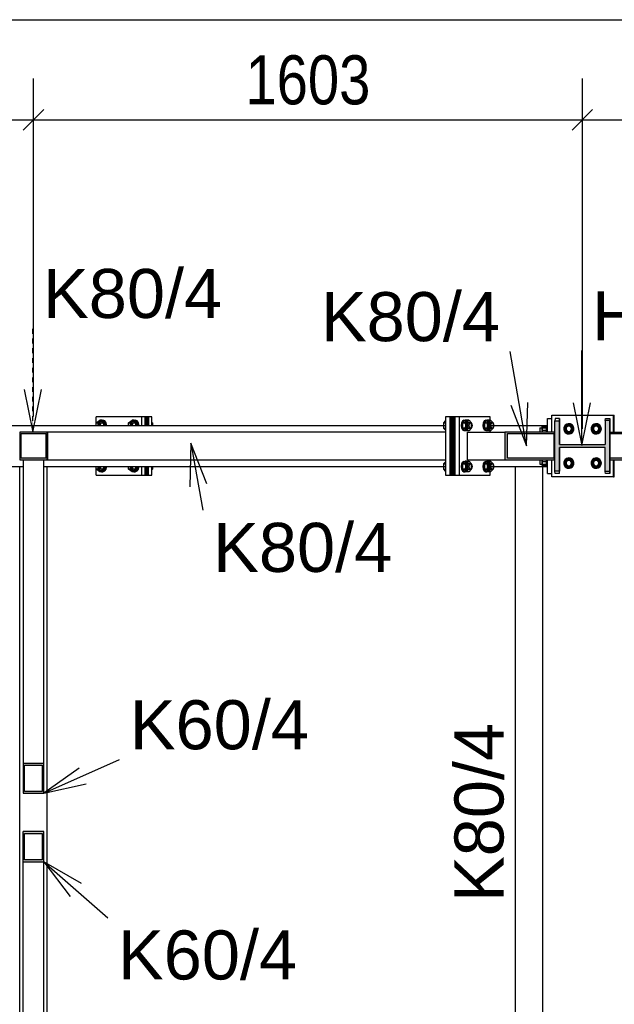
# Model space of a CAD drawing. Header units: millimetres. Extents: x -32861 to 254386, y 0 to 15445.
# Tile 57 of 67: x 195743 to 197480, y 2275 to 5150. Entities that reach past the tile are written whole.
import ezdxf

# ---------------------------------------------------------------- set-up
doc = ezdxf.new("R2010")
doc.units = ezdxf.units.MM
doc.linetypes.add('DXK_LINE_DOT4', pattern=[0.9408, 0.4704, -0.4704])
doc.styles.add('Arial', font='ARIAL.TTF', dxfattribs={"height": 0.2})
doc.styles.add('Arial Narrow', font='ARIALN.TTF', dxfattribs={"height": 0.2})

# ---------------------------------------------------------------- blocks, each defined once
blk = doc.blocks.new('Part-31335 - 31073')
at = {"color": 7}
for p, q in [((197008.5, 3990.3), (197004.3, 3990.3)), ((197004.3, 3990.3), (197004.3, 3820.3)), ((197008.5, 3820.3), (197008.5, 3990.3)), ((197004.3, 3820.3), (197008.5, 3820.3))]:
    blk.add_line(p, q, dxfattribs=at)
blk = doc.blocks.new('Part-31290 - 31073')
at = {"color": 7}
for p, q in [((197477.2, 3995.3), (197477.3, 3995.3)), ((197477.3, 3995.3), (197477.4, 3995.3)), ((197477.3, 3945.3), (197477.3, 3995.3)), ((197477.4, 3945.3), (197477.4, 3995.3)), ((197477.3, 3815.3), (197477.3, 3865.3)), ((197477.4, 3815.3), (197477.4, 3865.3)), ((197477.2, 3815.3), (197477.3, 3815.3)), ((197477.3, 3815.3), (197477.4, 3815.3))]:
    blk.add_line(p, q, dxfattribs=at)
blk = doc.blocks.new('Part-31167 - 31073')
at = {"color": 7}
for p, q in [((197000.1, 3990.3), (196986.5, 3990.3)), ((196986.5, 3990.3), (196986.5, 3820.3)), ((197000.1, 3820.3), (197000.1, 3990.3)), ((196986.5, 3820.3), (197000.1, 3820.3))]:
    blk.add_line(p, q, dxfattribs=at)
blk = doc.blocks.new('Bolt-31161 - 31073')
at = {"color": 7}
for p, q in [((196986.5, 3979.4), (196980.7, 3973.1)), ((196980.7, 3973.1), (196986.5, 3973.1)), ((196980.7, 3973.1), (196980.7, 3957.5)), ((197033.6, 3972.8), (197032.5, 3965.3)), ((197036.5, 3978.3), (197033.6, 3972.8)), ((197035.4, 3965.3), (197035.7, 3968.2)), ((197035.7, 3968.2), (197036.4, 3970.9)), ((197035.9, 3965.3), (197036.9, 3972.8)), ((197036.4, 3970.9), (197037.5, 3973)), ((197040.4, 3980.3), (197036.5, 3978.3)), ((197043.8, 3980.9), (197036.7, 3973.1)), ((197036.7, 3973.1), (197047.7, 3973.1)), ((197036.7, 3973.1), (197036.7, 3957.5)), ((197036.9, 3972.8), (197039.9, 3978.3)), ((197037.5, 3973), (197038.9, 3974.3)), ((197038.9, 3974.3), (197040.4, 3974.8)), ((197039.9, 3978.3), (197043.8, 3980.3)), ((197044.4, 3978.3), (197040.4, 3980.3)), ((197040.4, 3980.3), (197043.8, 3980.3)), ((197040.4, 3974.8), (197042, 3974.3)), ((197040.4, 3973.3), (197059.9, 3973.3)), ((197042, 3974.3), (197043.4, 3973)), ((197043.4, 3973), (197044.5, 3970.9)), ((197054.9, 3980.9), (197043.8, 3980.9)), ((197051, 3973.1), (197043.8, 3980.9)), ((197043.8, 3980.3), (197047.8, 3978.3)), ((197047.3, 3972.8), (197044.4, 3978.3)), ((197044.5, 3970.9), (197045.2, 3968.2)), ((197045.2, 3968.2), (197045.5, 3965.3)), ((197048.4, 3965.3), (197047.3, 3972.8)), ((197054.9, 3980.9), (197047.7, 3973.1)), ((197047.7, 3973.1), (197047.7, 3957.5)), ((197047.8, 3978.3), (197050.7, 3972.8)), ((197050.7, 3972.8), (197051.8, 3965.3)), ((197062, 3973.1), (197051, 3973.1)), ((197051, 3957.5), (197051, 3973.1)), ((197054.9, 3980.9), (197062, 3973.1)), ((197055.7, 3965.3), (197056.3, 3969.3)), ((197056.3, 3969.3), (197057.8, 3972.2)), ((197057.8, 3972.2), (197059.9, 3973.3)), ((197059.9, 3973.3), (197062.1, 3972.2)), ((197062, 3973.1), (197062, 3957.5)), ((197062.1, 3972.2), (197063.6, 3969.3)), ((197063.6, 3969.3), (197064.2, 3965.3)), ((197097.1, 3972.8), (197096, 3965.3)), ((197100, 3978.3), (197097.1, 3972.8)), ((197099, 3965.3), (197099.2, 3968.2)), ((197099.2, 3968.2), (197099.9, 3970.9)), ((197099.4, 3965.3), (197100.5, 3972.8)), ((197099.9, 3970.9), (197101, 3973)), ((197104, 3980.3), (197100, 3978.3)), ((197107.4, 3980.9), (197100.2, 3973.1)), ((197100.2, 3973.1), (197111.3, 3973.1)), ((197100.2, 3973.1), (197100.2, 3957.5)), ((197100.5, 3972.8), (197103.4, 3978.3)), ((197101, 3973), (197102.4, 3974.3)), ((197102.4, 3974.3), (197104, 3974.8)), ((197103.4, 3978.3), (197107.4, 3980.3)), ((197108, 3978.3), (197104, 3980.3)), ((197104, 3980.3), (197107.4, 3980.3)), ((197104, 3974.8), (197105.5, 3974.3)), ((197104, 3973.3), (197123.5, 3973.3)), ((197105.5, 3974.3), (197107, 3973)), ((197107, 3973), (197108.1, 3970.9)), ((197118.4, 3980.9), (197107.4, 3980.9)), ((197114.5, 3973.1), (197107.4, 3980.9)), ((197107.4, 3980.3), (197111.4, 3978.3)), ((197110.9, 3972.8), (197108, 3978.3)), ((197108.1, 3970.9), (197108.8, 3968.2)), ((197108.8, 3968.2), (197109, 3965.3)), ((197111.9, 3965.3), (197110.9, 3972.8)), ((197118.4, 3980.9), (197111.3, 3973.1)), ((197111.3, 3973.1), (197111.3, 3957.5)), ((197111.4, 3978.3), (197114.3, 3972.8)), ((197114.3, 3972.8), (197115.3, 3965.3)), ((197125.6, 3973.1), (197114.5, 3973.1)), ((197114.5, 3957.5), (197114.5, 3973.1)), ((197118.4, 3980.9), (197125.6, 3973.1)), ((197119.3, 3965.3), (197119.8, 3969.3)), ((197119.8, 3969.3), (197121.4, 3972.2)), ((197121.4, 3972.2), (197123.5, 3973.3)), ((197123.5, 3973.3), (197125.6, 3972.2)), ((197125.6, 3973.1), (197125.6, 3957.5)), ((197125.6, 3972.2), (197127.2, 3969.3)), ((197127.2, 3969.3), (197127.7, 3965.3)), ((196980.7, 3957.5), (196986.5, 3957.5)), ((196980.7, 3957.5), (196986.5, 3951.2)), ((197032.5, 3965.3), (197033.6, 3957.8)), ((197033.6, 3957.8), (197036.5, 3952.3)), ((197035.7, 3962.3), (197035.4, 3965.3)), ((197036.4, 3959.7), (197035.7, 3962.3)), ((197036.9, 3957.8), (197035.9, 3965.3)), ((197037.5, 3957.6), (197036.4, 3959.7)), ((197036.5, 3952.3), (197040.4, 3950.3)), ((197047.7, 3957.5), (197036.7, 3957.5)), ((197036.7, 3957.5), (197043.8, 3949.7)), ((197039.9, 3952.3), (197036.9, 3957.8)), ((197038.9, 3956.2), (197037.5, 3957.6)), ((197040.4, 3955.8), (197038.9, 3956.2)), ((197043.8, 3950.3), (197039.9, 3952.3)), ((197040.4, 3957.3), (197059.9, 3957.3)), ((197042, 3956.2), (197040.4, 3955.8)), ((197040.4, 3950.3), (197044.4, 3952.3)), ((197040.4, 3950.3), (197043.8, 3950.3)), ((197043.4, 3957.6), (197042, 3956.2)), ((197044.5, 3959.7), (197043.4, 3957.6)), ((197043.8, 3949.7), (197051, 3957.5)), ((197047.8, 3952.3), (197043.8, 3950.3)), ((197054.9, 3949.7), (197043.8, 3949.7)), ((197044.4, 3952.3), (197047.3, 3957.8)), ((197045.2, 3962.3), (197044.5, 3959.7)), ((197045.5, 3965.3), (197045.2, 3962.3)), ((197047.3, 3957.8), (197048.4, 3965.3)), ((197054.9, 3949.7), (197047.7, 3957.5)), ((197050.7, 3957.8), (197047.8, 3952.3)), ((197051.8, 3965.3), (197050.7, 3957.8)), ((197062, 3957.5), (197051, 3957.5)), ((197062, 3957.5), (197054.9, 3949.7)), ((197056.3, 3961.3), (197055.7, 3965.3)), ((197057.8, 3958.4), (197056.3, 3961.3)), ((197059.9, 3957.3), (197057.8, 3958.4)), ((197062.1, 3958.4), (197059.9, 3957.3)), ((197063.6, 3961.3), (197062.1, 3958.4)), ((197064.2, 3965.3), (197063.6, 3961.3)), ((197096, 3965.3), (197097.1, 3957.8)), ((197097.1, 3957.8), (197100, 3952.3)), ((197099.2, 3962.3), (197099, 3965.3)), ((197099.9, 3959.7), (197099.2, 3962.3)), ((197100.5, 3957.8), (197099.4, 3965.3)), ((197101, 3957.6), (197099.9, 3959.7)), ((197100, 3952.3), (197104, 3950.3)), ((197111.3, 3957.5), (197100.2, 3957.5)), ((197100.2, 3957.5), (197107.4, 3949.7)), ((197103.4, 3952.3), (197100.5, 3957.8)), ((197102.4, 3956.2), (197101, 3957.6)), ((197104, 3955.8), (197102.4, 3956.2)), ((197107.4, 3950.3), (197103.4, 3952.3)), ((197104, 3957.3), (197123.5, 3957.3)), ((197105.5, 3956.2), (197104, 3955.8)), ((197104, 3950.3), (197108, 3952.3)), ((197104, 3950.3), (197107.4, 3950.3)), ((197107, 3957.6), (197105.5, 3956.2)), ((197108.1, 3959.7), (197107, 3957.6)), ((197107.4, 3949.7), (197114.5, 3957.5)), ((197111.4, 3952.3), (197107.4, 3950.3)), ((197118.4, 3949.7), (197107.4, 3949.7)), ((197108, 3952.3), (197110.9, 3957.8)), ((197108.8, 3962.3), (197108.1, 3959.7)), ((197109, 3965.3), (197108.8, 3962.3)), ((197110.9, 3957.8), (197111.9, 3965.3)), ((197118.4, 3949.7), (197111.3, 3957.5)), ((197114.3, 3957.8), (197111.4, 3952.3)), ((197115.3, 3965.3), (197114.3, 3957.8)), ((197125.6, 3957.5), (197114.5, 3957.5)), ((197125.6, 3957.5), (197118.4, 3949.7)), ((197119.8, 3961.3), (197119.3, 3965.3)), ((197121.4, 3958.4), (197119.8, 3961.3)), ((197123.5, 3957.3), (197121.4, 3958.4)), ((197125.6, 3958.4), (197123.5, 3957.3)), ((197127.2, 3961.3), (197125.6, 3958.4)), ((197127.7, 3965.3), (197127.2, 3961.3)), ((196986.5, 3859.4), (196980.7, 3853.1)), ((196980.7, 3853.1), (196986.5, 3853.1)), ((196980.7, 3853.1), (196980.7, 3837.5)), ((197033.6, 3852.8), (197032.5, 3845.3)), ((197036.5, 3858.3), (197033.6, 3852.8)), ((197035.9, 3845.3), (197036.9, 3852.8)), ((197036.4, 3850.9), (197037.5, 3853)), ((197040.4, 3860.3), (197036.5, 3858.3)), ((197043.8, 3860.9), (197036.7, 3853.1)), ((197036.7, 3853.1), (197047.7, 3853.1)), ((197036.7, 3853.1), (197036.7, 3837.5)), ((197036.9, 3852.8), (197039.9, 3858.3)), ((197037.5, 3853), (197038.9, 3854.3)), ((197038.9, 3854.3), (197040.4, 3854.8)), ((197039.9, 3858.3), (197043.8, 3860.3)), ((197044.4, 3858.3), (197040.4, 3860.3)), ((197040.4, 3860.3), (197043.8, 3860.3)), ((197040.4, 3854.8), (197042, 3854.3)), ((197040.4, 3853.3), (197059.9, 3853.3)), ((197042, 3854.3), (197043.4, 3853)), ((197043.4, 3853), (197044.5, 3850.9)), ((197054.9, 3860.9), (197043.8, 3860.9)), ((197051, 3853.1), (197043.8, 3860.9)), ((197043.8, 3860.3), (197047.8, 3858.3)), ((197047.3, 3852.8), (197044.4, 3858.3)), ((197048.4, 3845.3), (197047.3, 3852.8)), ((197054.9, 3860.9), (197047.7, 3853.1)), ((197047.7, 3853.1), (197047.7, 3837.5)), ((197047.8, 3858.3), (197050.7, 3852.8)), ((197050.7, 3852.8), (197051.8, 3845.3)), ((197062, 3853.1), (197051, 3853.1)), ((197051, 3837.5), (197051, 3853.1)), ((197054.9, 3860.9), (197062, 3853.1)), ((197056.3, 3849.3), (197057.8, 3852.2)), ((197057.8, 3852.2), (197059.9, 3853.3)), ((197059.9, 3853.3), (197062.1, 3852.2)), ((197062, 3853.1), (197062, 3837.5)), ((197062.1, 3852.2), (197063.6, 3849.3)), ((197097.1, 3852.8), (197096, 3845.3)), ((197100, 3858.3), (197097.1, 3852.8)), ((197099.4, 3845.3), (197100.5, 3852.8)), ((197099.9, 3850.9), (197101, 3853)), ((197104, 3860.3), (197100, 3858.3)), ((197107.4, 3860.9), (197100.2, 3853.1)), ((197100.2, 3853.1), (197111.3, 3853.1)), ((197100.2, 3853.1), (197100.2, 3837.5)), ((197100.5, 3852.8), (197103.4, 3858.3)), ((197101, 3853), (197102.4, 3854.3)), ((197102.4, 3854.3), (197104, 3854.8)), ((197103.4, 3858.3), (197107.4, 3860.3)), ((197108, 3858.3), (197104, 3860.3)), ((197104, 3860.3), (197107.4, 3860.3)), ((197104, 3854.8), (197105.5, 3854.3)), ((197104, 3853.3), (197123.5, 3853.3)), ((197105.5, 3854.3), (197107, 3853)), ((197107, 3853), (197108.1, 3850.9)), ((197118.4, 3860.9), (197107.4, 3860.9)), ((197114.5, 3853.1), (197107.4, 3860.9)), ((197107.4, 3860.3), (197111.4, 3858.3)), ((197110.9, 3852.8), (197108, 3858.3)), ((197111.9, 3845.3), (197110.9, 3852.8)), ((197118.4, 3860.9), (197111.3, 3853.1)), ((197111.3, 3853.1), (197111.3, 3837.5)), ((197111.4, 3858.3), (197114.3, 3852.8)), ((197114.3, 3852.8), (197115.3, 3845.3)), ((197125.6, 3853.1), (197114.5, 3853.1)), ((197114.5, 3837.5), (197114.5, 3853.1)), ((197118.4, 3860.9), (197125.6, 3853.1)), ((197119.8, 3849.3), (197121.4, 3852.2)), ((197121.4, 3852.2), (197123.5, 3853.3)), ((197123.5, 3853.3), (197125.6, 3852.2)), ((197125.6, 3853.1), (197125.6, 3837.5)), ((197125.6, 3852.2), (197127.2, 3849.3)), ((196980.7, 3837.5), (196986.5, 3837.5)), ((196980.7, 3837.5), (196986.5, 3831.2)), ((197032.5, 3845.3), (197033.6, 3837.8)), ((197033.6, 3837.8), (197036.5, 3832.3)), ((197035.4, 3845.3), (197035.7, 3848.2)), ((197035.7, 3842.3), (197035.4, 3845.3)), ((197035.7, 3848.2), (197036.4, 3850.9)), ((197036.4, 3839.7), (197035.7, 3842.3)), ((197036.9, 3837.8), (197035.9, 3845.3)), ((197037.5, 3837.6), (197036.4, 3839.7)), ((197036.5, 3832.3), (197040.4, 3830.3)), ((197047.7, 3837.5), (197036.7, 3837.5)), ((197036.7, 3837.5), (197043.8, 3829.7)), ((197039.9, 3832.3), (197036.9, 3837.8)), ((197038.9, 3836.2), (197037.5, 3837.6)), ((197040.4, 3835.8), (197038.9, 3836.2)), ((197043.8, 3830.3), (197039.9, 3832.3)), ((197040.4, 3837.3), (197059.9, 3837.3)), ((197042, 3836.2), (197040.4, 3835.8)), ((197040.4, 3830.3), (197044.4, 3832.3)), ((197040.4, 3830.3), (197043.8, 3830.3)), ((197043.4, 3837.6), (197042, 3836.2)), ((197044.5, 3839.7), (197043.4, 3837.6)), ((197043.8, 3829.7), (197051, 3837.5)), ((197047.8, 3832.3), (197043.8, 3830.3)), ((197054.9, 3829.7), (197043.8, 3829.7)), ((197044.4, 3832.3), (197047.3, 3837.8)), ((197044.5, 3850.9), (197045.2, 3848.2)), ((197045.2, 3842.3), (197044.5, 3839.7)), ((197045.2, 3848.2), (197045.5, 3845.3)), ((197045.5, 3845.3), (197045.2, 3842.3)), ((197047.3, 3837.8), (197048.4, 3845.3)), ((197054.9, 3829.7), (197047.7, 3837.5)), ((197050.7, 3837.8), (197047.8, 3832.3)), ((197051.8, 3845.3), (197050.7, 3837.8)), ((197062, 3837.5), (197051, 3837.5)), ((197062, 3837.5), (197054.9, 3829.7)), ((197055.7, 3845.3), (197056.3, 3849.3)), ((197056.3, 3841.3), (197055.7, 3845.3)), ((197057.8, 3838.4), (197056.3, 3841.3)), ((197059.9, 3837.3), (197057.8, 3838.4)), ((197062.1, 3838.4), (197059.9, 3837.3)), ((197063.6, 3841.3), (197062.1, 3838.4)), ((197063.6, 3849.3), (197064.2, 3845.3)), ((197064.2, 3845.3), (197063.6, 3841.3)), ((197096, 3845.3), (197097.1, 3837.8)), ((197097.1, 3837.8), (197100, 3832.3)), ((197099, 3845.3), (197099.2, 3848.2)), ((197099.2, 3842.3), (197099, 3845.3)), ((197099.2, 3848.2), (197099.9, 3850.9)), ((197099.9, 3839.7), (197099.2, 3842.3)), ((197100.5, 3837.8), (197099.4, 3845.3)), ((197101, 3837.6), (197099.9, 3839.7)), ((197100, 3832.3), (197104, 3830.3)), ((197111.3, 3837.5), (197100.2, 3837.5)), ((197100.2, 3837.5), (197107.4, 3829.7)), ((197103.4, 3832.3), (197100.5, 3837.8)), ((197102.4, 3836.2), (197101, 3837.6)), ((197104, 3835.8), (197102.4, 3836.2)), ((197107.4, 3830.3), (197103.4, 3832.3)), ((197104, 3837.3), (197123.5, 3837.3)), ((197105.5, 3836.2), (197104, 3835.8)), ((197104, 3830.3), (197108, 3832.3)), ((197104, 3830.3), (197107.4, 3830.3)), ((197107, 3837.6), (197105.5, 3836.2)), ((197108.1, 3839.7), (197107, 3837.6)), ((197107.4, 3829.7), (197114.5, 3837.5)), ((197111.4, 3832.3), (197107.4, 3830.3)), ((197118.4, 3829.7), (197107.4, 3829.7)), ((197108, 3832.3), (197110.9, 3837.8)), ((197108.1, 3850.9), (197108.8, 3848.2)), ((197108.8, 3842.3), (197108.1, 3839.7)), ((197108.8, 3848.2), (197109, 3845.3)), ((197109, 3845.3), (197108.8, 3842.3)), ((197110.9, 3837.8), (197111.9, 3845.3)), ((197118.4, 3829.7), (197111.3, 3837.5)), ((197114.3, 3837.8), (197111.4, 3832.3)), ((197115.3, 3845.3), (197114.3, 3837.8)), ((197125.6, 3837.5), (197114.5, 3837.5)), ((197125.6, 3837.5), (197118.4, 3829.7)), ((197119.3, 3845.3), (197119.8, 3849.3)), ((197119.8, 3841.3), (197119.3, 3845.3)), ((197121.4, 3838.4), (197119.8, 3841.3)), ((197123.5, 3837.3), (197121.4, 3838.4)), ((197125.6, 3838.4), (197123.5, 3837.3)), ((197127.2, 3841.3), (197125.6, 3838.4)), ((197127.2, 3849.3), (197127.7, 3845.3)), ((197127.7, 3845.3), (197127.2, 3841.3))]:
    blk.add_line(p, q, dxfattribs=at)
blk = doc.blocks.new('Part-31164 - 31073')
at = {"color": 7}
for p, q in [((197117.2, 3990.3), (197013.6, 3990.3)), ((197013.6, 3990.3), (197013.6, 3820.3)), ((197027.2, 3820.3), (197027.2, 3990.3)), ((197117.2, 3945.3), (197117.2, 3990.3)), ((197117.2, 3820.3), (197117.2, 3865.3)), ((197013.6, 3820.3), (197117.2, 3820.3))]:
    blk.add_line(p, q, dxfattribs=at)
blk = doc.blocks.new('Part-31100 - 31073')
at = {"color": 7}
for p, q in [((197477.4, 3995.3), (197479.7, 3995.3)), ((197479.4, 3945.3), (197479.4, 3995.3)), ((197479.7, 3945.3), (197479.7, 3995.3)), ((197479.4, 3815.3), (197479.4, 3865.3)), ((197479.7, 3815.3), (197479.7, 3865.3)), ((197477.4, 3815.3), (197479.7, 3815.3))]:
    blk.add_line(p, q, dxfattribs=at)
blk = doc.blocks.new('Part-32143 - 31073')
at = {"color": 7}
for p, q in [((195743.3, 1825.3), (195743.3, 3845.3)), ((195823.3, 1825.3), (195823.3, 3845.3))]:
    blk.add_line(p, q, dxfattribs=at)
blk = doc.blocks.new('Part-31287 - 31073')
at = {"color": 7}
for p, q in [((197296.9, 3995.3), (197476.9, 3995.3)), ((197296.9, 3945.3), (197296.9, 3995.3)), ((197476.9, 3995.3), (197477.1, 3995.3)), ((197476.9, 3945.3), (197476.9, 3995.3)), ((197477.1, 3945.3), (197477.1, 3995.3)), ((197296.9, 3815.3), (197296.9, 3865.3)), ((197476.9, 3815.3), (197476.9, 3865.3)), ((197477.1, 3815.3), (197477.1, 3865.3)), ((197476.9, 3815.3), (197296.9, 3815.3)), ((197476.9, 3815.3), (197477.1, 3815.3))]:
    blk.add_line(p, q, dxfattribs=at)
blk = doc.blocks.new('Bolt-31284 - 31073')
at = {"color": 7}
for p, q in [((197334.7, 3962.2), (197346.7, 3969.1)), ((197346.8, 3969.1), (197334.8, 3962.2)), ((197346.7, 3969.1), (197358.7, 3962.2)), ((197346.7, 3969.1), (197346.8, 3969.1)), ((197358.8, 3962.2), (197346.8, 3969.1)), ((197414.7, 3962.2), (197426.7, 3969.1)), ((197426.8, 3969.1), (197414.8, 3962.2)), ((197426.7, 3969.1), (197438.7, 3962.2)), ((197426.7, 3969.1), (197426.8, 3969.1)), ((197438.8, 3962.2), (197426.8, 3969.1)), ((197334.7, 3948.4), (197334.7, 3962.2)), ((197334.7, 3962.2), (197334.8, 3962.2)), ((197346.7, 3941.4), (197334.7, 3948.4)), ((197334.7, 3948.4), (197334.8, 3948.4)), ((197334.8, 3962.2), (197334.8, 3948.4)), ((197334.8, 3948.4), (197346.8, 3941.4)), ((197346.6, 3963.3), (197346.9, 3963.3)), ((197346.6, 3947.3), (197346.9, 3947.3)), ((197346.7, 3941.4), (197358.7, 3948.4)), ((197346.7, 3941.4), (197346.8, 3941.4)), ((197346.8, 3941.4), (197358.8, 3948.4)), ((197358.7, 3948.4), (197358.7, 3962.2)), ((197358.7, 3962.2), (197358.8, 3962.2)), ((197358.7, 3948.4), (197358.8, 3948.4)), ((197358.8, 3948.4), (197358.8, 3962.2)), ((197414.7, 3948.4), (197414.7, 3962.2)), ((197414.7, 3962.2), (197414.8, 3962.2)), ((197426.7, 3941.4), (197414.7, 3948.4)), ((197414.7, 3948.4), (197414.8, 3948.4)), ((197414.8, 3962.2), (197414.8, 3948.4)), ((197414.8, 3948.4), (197426.8, 3941.4)), ((197426.6, 3963.3), (197426.9, 3963.3)), ((197426.6, 3947.3), (197426.9, 3947.3)), ((197426.7, 3941.4), (197438.7, 3948.4)), ((197426.7, 3941.4), (197426.8, 3941.4)), ((197426.8, 3941.4), (197438.8, 3948.4)), ((197438.7, 3948.4), (197438.7, 3962.2)), ((197438.7, 3962.2), (197438.8, 3962.2)), ((197438.7, 3948.4), (197438.8, 3948.4)), ((197438.8, 3948.4), (197438.8, 3962.2)), ((197334.7, 3862.2), (197346.7, 3869.1)), ((197334.7, 3848.4), (197334.7, 3862.2)), ((197334.7, 3862.2), (197334.8, 3862.2)), ((197346.8, 3869.1), (197334.8, 3862.2)), ((197334.8, 3862.2), (197334.8, 3848.4)), ((197346.6, 3863.3), (197346.9, 3863.3)), ((197346.7, 3869.1), (197358.7, 3862.2)), ((197346.7, 3869.1), (197346.8, 3869.1)), ((197358.8, 3862.2), (197346.8, 3869.1)), ((197358.7, 3848.4), (197358.7, 3862.2)), ((197358.7, 3862.2), (197358.8, 3862.2)), ((197358.8, 3848.4), (197358.8, 3862.2)), ((197414.7, 3862.2), (197426.7, 3869.1)), ((197414.7, 3848.4), (197414.7, 3862.2)), ((197414.7, 3862.2), (197414.8, 3862.2)), ((197426.8, 3869.1), (197414.8, 3862.2)), ((197414.8, 3862.2), (197414.8, 3848.4)), ((197426.6, 3863.3), (197426.9, 3863.3)), ((197426.7, 3869.1), (197438.7, 3862.2)), ((197426.7, 3869.1), (197426.8, 3869.1)), ((197438.8, 3862.2), (197426.8, 3869.1)), ((197438.7, 3848.4), (197438.7, 3862.2)), ((197438.7, 3862.2), (197438.8, 3862.2)), ((197438.8, 3848.4), (197438.8, 3862.2)), ((197346.7, 3841.4), (197334.7, 3848.4)), ((197334.7, 3848.4), (197334.8, 3848.4)), ((197334.8, 3848.4), (197346.8, 3841.4)), ((197346.6, 3847.3), (197346.9, 3847.3)), ((197346.7, 3841.4), (197358.7, 3848.4)), ((197346.7, 3841.4), (197346.8, 3841.4)), ((197346.8, 3841.4), (197358.8, 3848.4)), ((197358.7, 3848.4), (197358.8, 3848.4)), ((197426.7, 3841.4), (197414.7, 3848.4)), ((197414.7, 3848.4), (197414.8, 3848.4)), ((197414.8, 3848.4), (197426.8, 3841.4)), ((197426.6, 3847.3), (197426.9, 3847.3)), ((197426.7, 3841.4), (197438.7, 3848.4)), ((197426.7, 3841.4), (197426.8, 3841.4)), ((197426.8, 3841.4), (197438.8, 3848.4)), ((197438.7, 3848.4), (197438.8, 3848.4))]:
    blk.add_line(p, q, dxfattribs=at)
for centre, radius, start, end in [((197346.8, 3955.3), 15, 119.998, 299.998), ((197346.9, 3955.3), 15, 90, 270), ((197346.8, 3955.3), 15, 299.998, 119.998), ((197346.9, 3955.3), 15, 270, 90), ((197426.8, 3955.3), 15, 119.998, 299.998), ((197426.9, 3955.3), 15, 90, 270), ((197426.8, 3955.3), 15, 299.998, 119.998), ((197426.9, 3955.3), 15, 270, 90), ((197346.9, 3955.3), 9.5, 360, 180), ((197346.9, 3955.3), 9.5, 180, 360), ((197346.6, 3955.3), 8, 119.998, 299.998), ((197346.6, 3955.3), 8, 299.998, 119.998), ((197426.9, 3955.3), 9.5, 360, 180), ((197426.9, 3955.3), 9.5, 180, 360), ((197426.6, 3955.3), 8, 119.998, 299.998), ((197426.6, 3955.3), 8, 299.998, 119.998), ((197346.8, 3855.3), 15, 119.998, 299.998), ((197346.9, 3855.3), 15, 90, 270), ((197346.9, 3855.3), 9.5, 360, 180), ((197346.9, 3855.3), 9.5, 180, 360), ((197346.6, 3855.3), 8, 119.998, 299.998), ((197346.8, 3855.3), 15, 299.998, 119.998), ((197346.6, 3855.3), 8, 299.998, 119.998), ((197346.9, 3855.3), 15, 270, 90), ((197426.8, 3855.3), 15, 119.998, 299.998), ((197426.9, 3855.3), 15, 90, 270), ((197426.9, 3855.3), 9.5, 360, 180), ((197426.9, 3855.3), 9.5, 180, 360), ((197426.6, 3855.3), 8, 119.998, 299.998), ((197426.8, 3855.3), 15, 299.998, 119.998), ((197426.6, 3855.3), 8, 299.998, 119.998), ((197426.9, 3855.3), 15, 270, 90)]:
    blk.add_arc(centre, radius, start, end, dxfattribs=at)
blk = doc.blocks.new('Part-31173 - 31073')
h = blk.add_hatch(color=6)
h.paths.add_polyline_path([(197305.3, 3945.3), (197159.8, 3945.3), (197159.8, 3865.3), (197305.3, 3865.3)])
h.paths.add_polyline_path([(197167.4, 3869.3), (197167.4, 3941.3), (197303.3, 3941.3), (197303.3, 3869.3)])
at = {"color": 7}
for p, q in [((197051, 3865.3), (197051, 3945.3)), ((197051, 3945.3), (197159.8, 3945.3)), ((197305.3, 3945.3), (197159.8, 3945.3)), ((197159.8, 3945.3), (197159.8, 3865.3)), ((197167.4, 3869.3), (197167.4, 3941.3)), ((197167.4, 3941.3), (197303.3, 3941.3)), ((197303.3, 3941.3), (197303.3, 3869.3)), ((197305.4, 3945.3), (197305.3, 3945.3)), ((197305.3, 3865.3), (197305.3, 3945.3)), ((197305.4, 3865.3), (197305.4, 3945.3)), ((197051, 3865.3), (197159.8, 3865.3)), ((197159.8, 3865.3), (197305.3, 3865.3)), ((197303.3, 3869.3), (197167.4, 3869.3)), ((197305.3, 3865.3), (197305.4, 3865.3))]:
    blk.add_line(p, q, dxfattribs=at)
blk = doc.blocks.new('Part-31669 - 31073')
at = {"color": 7}
for p, q in [((197284.2, 3985.3), (197296.9, 3985.3)), ((197284.2, 3945.3), (197284.2, 3985.3)), ((197284.2, 3825.3), (197284.2, 3865.3)), ((197284.2, 3825.3), (197296.9, 3825.3))]:
    blk.add_line(p, q, dxfattribs=at)
blk = doc.blocks.new('Part-31870 - 31073')
h = blk.add_hatch(color=6)
h.paths.add_polyline_path([(195813.3, 2779.4), (195753.3, 2779.4), (195753.3, 2691.5), (195813.3, 2691.5)])
h.paths.add_polyline_path([(195757.3, 2697.4), (195757.3, 2773.5), (195809.3, 2773.5), (195809.3, 2697.4)])
at = {"color": 7}
for p, q in [((195753.3, 2691.5), (195753.3, 2779.4)), ((195813.3, 2779.4), (195753.3, 2779.4)), ((195757.3, 2697.4), (195757.3, 2773.5)), ((195757.3, 2773.5), (195809.3, 2773.5)), ((195809.3, 2773.5), (195809.3, 2697.4)), ((195813.3, 2691.5), (195813.3, 2779.4)), ((195753.3, 1806.3), (195753.3, 2691.5)), ((195753.3, 2691.5), (195813.3, 2691.5)), ((195809.3, 2697.4), (195757.3, 2697.4)), ((195813.3, 1806.3), (195813.3, 2691.5)), ((195753.3, 1806.3), (195813.3, 1806.3))]:
    blk.add_line(p, q, dxfattribs=at)
blk = doc.blocks.new('Part-31267 - 31073')
blk.add_hatch(color=6).paths.add_polyline_path([(197466.3, 3831.1), (197466.3, 3979.5), (197453.3, 3979.4), (197453.3, 3909.3), (197319.3, 3909.3), (197319.3, 3979), (197306.3, 3978.9), (197306.3, 3831.6), (197319.3, 3831.6), (197319.3, 3901.3), (197453.3, 3901.3), (197453.3, 3831.2)])
at = {"color": 7}
for p, q in [((197306.6, 3985.3), (197306.3, 3978.9)), ((197306.3, 3978.9), (197319.3, 3979)), ((197306.3, 3831.6), (197306.3, 3978.9)), ((197319.6, 3985.3), (197306.6, 3985.3)), ((197319.6, 3985.3), (197319.3, 3979)), ((197319.3, 3979), (197319.3, 3909.3)), ((197319.9, 3985.3), (197319.6, 3985.3)), ((197319.9, 3909.3), (197319.9, 3985.3)), ((197453.3, 3979.4), (197453.6, 3985.3)), ((197466.3, 3979.5), (197453.3, 3979.4)), ((197453.3, 3979.4), (197453.3, 3909.3)), ((197453.6, 3985.3), (197466.6, 3985.3)), ((197466.6, 3985.3), (197466.3, 3979.5)), ((197466.3, 3831.1), (197466.3, 3979.5)), ((197466.9, 3985.3), (197466.6, 3985.3)), ((197466.9, 3985.3), (197466.9, 3825.3)), ((197319.3, 3909.3), (197453.3, 3909.3)), ((197453.3, 3901.3), (197319.3, 3901.3)), ((197319.3, 3901.3), (197319.3, 3831.6)), ((197319.9, 3825.3), (197319.9, 3901.3)), ((197453.3, 3831.2), (197453.3, 3901.3)), ((197306.6, 3825.3), (197306.3, 3831.6)), ((197319.3, 3831.6), (197306.3, 3831.6)), ((197319.6, 3825.3), (197306.6, 3825.3)), ((197319.6, 3825.3), (197319.3, 3831.6)), ((197319.9, 3825.3), (197319.6, 3825.3)), ((197453.6, 3825.3), (197453.3, 3831.2)), ((197466.3, 3831.1), (197453.3, 3831.2)), ((197466.6, 3825.3), (197453.6, 3825.3)), ((197466.6, 3825.3), (197466.3, 3831.1)), ((197466.9, 3825.3), (197466.6, 3825.3))]:
    blk.add_line(p, q, dxfattribs=at)
blk = doc.blocks.new('Part-31295 - 31073')
at = {"color": 7}
for p, q in [((197477.1, 3995.3), (197477.2, 3995.3)), ((197477.1, 3945.3), (197477.1, 3995.3)), ((197477.2, 3945.3), (197477.2, 3995.3)), ((197477.1, 3815.3), (197477.1, 3865.3)), ((197477.2, 3815.3), (197477.2, 3865.3)), ((197477.1, 3815.3), (197477.2, 3815.3))]:
    blk.add_line(p, q, dxfattribs=at)
blk = doc.blocks.new('Part-31300 - 31073')
at = {"color": 7}
for p, q in [((197477.1, 3995.3), (197477.1, 3995.3)), ((197477.1, 3945.3), (197477.1, 3995.3)), ((197477.1, 3945.3), (197477.1, 3995.3)), ((197477.1, 3815.3), (197477.1, 3865.3)), ((197477.1, 3815.3), (197477.1, 3865.3)), ((197477.1, 3815.3), (197477.1, 3815.3))]:
    blk.add_line(p, q, dxfattribs=at)
blk = doc.blocks.new('Part-31325 - 31073')
at = {"color": 7}
for p, q in [((197004.3, 3990.3), (197000.1, 3990.3)), ((197000.1, 3990.3), (197000.1, 3820.3)), ((197004.3, 3820.3), (197004.3, 3990.3)), ((197000.1, 3820.3), (197004.3, 3820.3))]:
    blk.add_line(p, q, dxfattribs=at)
blk = doc.blocks.new('Part-31340 - 31073')
at = {"color": 7}
for p, q in [((197013.6, 3990.3), (197008.5, 3990.3)), ((197008.5, 3990.3), (197008.5, 3820.3)), ((197012.8, 3820.3), (197012.8, 3990.3)), ((197008.5, 3820.3), (197013.6, 3820.3))]:
    blk.add_line(p, q, dxfattribs=at)
blk = doc.blocks.new('Part-31500 - 31073')
at = {"color": 7}
for p, q in [((196109.6, 3990.3), (195966.3, 3990.3)), ((195966.3, 3965.3), (195966.3, 3990.3)), ((196099.6, 3965.3), (196099.6, 3990.3)), ((196109.6, 3965.3), (196109.6, 3990.3)), ((195966.3, 3820.3), (195966.3, 3845.3)), ((196099.6, 3820.3), (196099.6, 3845.3)), ((196109.6, 3820.3), (196109.6, 3845.3)), ((195966.3, 3820.3), (196109.6, 3820.3))]:
    blk.add_line(p, q, dxfattribs=at)
blk = doc.blocks.new('Part-31390 - 31073')
at = {"color": 7}
for p, q in [((196112.7, 3990.3), (196109.6, 3990.3)), ((196109.6, 3965.3), (196109.6, 3990.3)), ((196112.7, 3965.3), (196112.7, 3990.3)), ((196109.6, 3820.3), (196109.6, 3845.3)), ((196112.7, 3820.3), (196112.7, 3845.3)), ((196109.6, 3820.3), (196112.7, 3820.3))]:
    blk.add_line(p, q, dxfattribs=at)
blk = doc.blocks.new('Part-31420 - 31073')
at = {"color": 7}
for p, q in [((196115.8, 3990.3), (196112.7, 3990.3)), ((196112.7, 3965.3), (196112.7, 3990.3)), ((196115.8, 3965.3), (196115.8, 3990.3)), ((196112.7, 3820.3), (196112.7, 3845.3)), ((196115.8, 3820.3), (196115.8, 3845.3)), ((196112.7, 3820.3), (196115.8, 3820.3))]:
    blk.add_line(p, q, dxfattribs=at)
blk = doc.blocks.new('Part-31447 - 31073')
at = {"color": 7}
for p, q in [((196118.9, 3990.3), (196115.8, 3990.3)), ((196115.8, 3965.3), (196115.8, 3990.3)), ((196118.9, 3965.3), (196118.9, 3990.3)), ((196115.8, 3820.3), (196115.8, 3845.3)), ((196118.9, 3820.3), (196118.9, 3845.3)), ((196115.8, 3820.3), (196118.9, 3820.3))]:
    blk.add_line(p, q, dxfattribs=at)
blk = doc.blocks.new('Bolt-31456 - 31073')
at = {"color": 7}
for p, q in [((195966.6, 3973.1), (195977.2, 3980.9)), ((195966.6, 3973.1), (195972.8, 3973.1)), ((195966.6, 3965.3), (195966.6, 3973.1)), ((195971.6, 3965.3), (195973.2, 3972.8)), ((195972.8, 3973.1), (195983.4, 3980.9)), ((195972.8, 3965.3), (195972.8, 3973.1)), ((195973.2, 3972.8), (195977.5, 3978.3)), ((195975.7, 3972.8), (195974.1, 3965.3)), ((195980, 3978.3), (195975.7, 3972.8)), ((195977.1, 3965.3), (195978, 3969.3)), ((195983.4, 3980.9), (195977.2, 3980.9)), ((195977.2, 3980.9), (195987.8, 3973.1)), ((195977.5, 3978.3), (195983.4, 3980.3)), ((195978, 3969.3), (195980.3, 3972.2)), ((195978.4, 3965.3), (195978.8, 3968.2)), ((195978.8, 3968.2), (195979.9, 3970.9)), ((195979.9, 3970.9), (195981.5, 3973)), ((195985.9, 3980.3), (195980, 3978.3)), ((195980.3, 3972.2), (195983.4, 3973.3)), ((195981.5, 3973), (195983.6, 3974.3)), ((195983.4, 3980.9), (195994, 3973.1)), ((195983.4, 3980.3), (195989.3, 3978.3)), ((195983.4, 3980.3), (195985.9, 3980.3)), ((195983.4, 3973.3), (195986.5, 3972.2)), ((195983.4, 3973.3), (195985.9, 3973.3)), ((195983.6, 3974.3), (195985.9, 3974.8)), ((195991.8, 3978.3), (195985.9, 3980.3)), ((195985.9, 3974.8), (195988.2, 3974.3)), ((195986.5, 3972.2), (195988.8, 3969.3)), ((195987.8, 3973.1), (195994, 3973.1)), ((195987.8, 3973.1), (195987.8, 3965.3)), ((195988.2, 3974.3), (195990.3, 3973)), ((195988.8, 3969.3), (195989.7, 3965.3)), ((195989.3, 3978.3), (195993.6, 3972.8)), ((195990.3, 3973), (195991.9, 3970.9)), ((195996.1, 3972.8), (195991.8, 3978.3)), ((195991.9, 3970.9), (195993, 3968.2)), ((195993, 3968.2), (195993.3, 3965.3)), ((195993.6, 3972.8), (195995.2, 3965.3)), ((195994, 3973.1), (195994, 3965.3)), ((195997.7, 3965.3), (195996.1, 3972.8)), ((196060.8, 3973.1), (196071.3, 3980.9)), ((196060.8, 3973.1), (196067, 3973.1)), ((196060.8, 3965.3), (196060.8, 3973.1)), ((196065.8, 3965.3), (196067.4, 3972.8)), ((196067, 3973.1), (196077.5, 3980.9)), ((196067, 3965.3), (196067, 3973.1)), ((196067.4, 3972.8), (196071.7, 3978.3)), ((196069.8, 3972.8), (196068.3, 3965.3)), ((196074.1, 3978.3), (196069.8, 3972.8)), ((196077.5, 3980.9), (196071.3, 3980.9)), ((196071.3, 3980.9), (196081.9, 3973.1)), ((196071.3, 3965.3), (196072.1, 3969.3)), ((196071.7, 3978.3), (196077.5, 3980.3)), ((196072.1, 3969.3), (196074.4, 3972.2)), ((196072.6, 3965.3), (196072.9, 3968.2)), ((196072.9, 3968.2), (196074, 3970.9)), ((196074, 3970.9), (196075.6, 3973)), ((196080, 3980.3), (196074.1, 3978.3)), ((196074.4, 3972.2), (196077.5, 3973.3)), ((196075.6, 3973), (196077.7, 3974.3)), ((196077.5, 3980.9), (196088.1, 3973.1)), ((196077.5, 3980.3), (196083.4, 3978.3)), ((196077.5, 3980.3), (196080, 3980.3)), ((196077.5, 3973.3), (196080.7, 3972.2)), ((196077.5, 3973.3), (196080, 3973.3)), ((196077.7, 3974.3), (196080, 3974.8)), ((196085.9, 3978.3), (196080, 3980.3)), ((196080, 3974.8), (196082.3, 3974.3)), ((196080.7, 3972.2), (196083, 3969.3)), ((196081.9, 3973.1), (196088.1, 3973.1)), ((196081.9, 3973.1), (196081.9, 3965.3)), ((196082.3, 3974.3), (196084.4, 3973)), ((196083, 3969.3), (196083.8, 3965.3)), ((196083.4, 3978.3), (196087.7, 3972.8)), ((196084.4, 3973), (196086.1, 3970.9)), ((196090.2, 3972.8), (196085.9, 3978.3)), ((196086.1, 3970.9), (196087.1, 3968.2)), ((196087.1, 3968.2), (196087.5, 3965.3)), ((196087.7, 3972.8), (196089.3, 3965.3)), ((196088.1, 3973.1), (196088.1, 3965.3)), ((196091.8, 3965.3), (196090.2, 3972.8)), ((196129.4, 3974.2), (196130.9, 3973.1)), ((196129.4, 3973.1), (196130.9, 3973.1)), ((196129.5, 3969.3), (196129.4, 3969.4)), ((196130.3, 3965.3), (196129.5, 3969.3)), ((196130.9, 3973.1), (196130.9, 3965.3)), ((195966.6, 3837.5), (195966.6, 3845.3)), ((195972.8, 3837.5), (195966.6, 3837.5)), ((195977.2, 3829.7), (195966.6, 3837.5)), ((195973.2, 3837.8), (195971.6, 3845.3)), ((195972.8, 3845.3), (195972.8, 3837.5)), ((195972.8, 3837.5), (195983.4, 3829.7)), ((195977.5, 3832.3), (195973.2, 3837.8)), ((195974.1, 3845.3), (195975.7, 3837.8)), ((195975.7, 3837.8), (195980, 3832.3)), ((195978, 3841.3), (195977.1, 3845.3)), ((195987.8, 3837.5), (195977.2, 3829.7)), ((195983.4, 3829.7), (195977.2, 3829.7)), ((195983.4, 3830.3), (195977.5, 3832.3)), ((195980.3, 3838.4), (195978, 3841.3)), ((195978.8, 3842.3), (195978.4, 3845.3)), ((195979.9, 3839.7), (195978.8, 3842.3)), ((195981.5, 3837.6), (195979.9, 3839.7)), ((195980, 3832.3), (195985.9, 3830.3)), ((195983.4, 3837.3), (195980.3, 3838.4)), ((195983.6, 3836.2), (195981.5, 3837.6)), ((195986.5, 3838.4), (195983.4, 3837.3)), ((195994, 3837.5), (195983.4, 3829.7)), ((195983.4, 3837.3), (195985.9, 3837.3)), ((195989.3, 3832.3), (195983.4, 3830.3)), ((195983.4, 3830.3), (195985.9, 3830.3)), ((195985.9, 3835.8), (195983.6, 3836.2)), ((195988.2, 3836.2), (195985.9, 3835.8)), ((195985.9, 3830.3), (195991.8, 3832.3)), ((195988.8, 3841.3), (195986.5, 3838.4)), ((195987.8, 3845.3), (195987.8, 3837.5)), ((195987.8, 3837.5), (195994, 3837.5)), ((195990.3, 3837.6), (195988.2, 3836.2)), ((195989.7, 3845.3), (195988.8, 3841.3)), ((195993.6, 3837.8), (195989.3, 3832.3)), ((195991.9, 3839.7), (195990.3, 3837.6)), ((195991.8, 3832.3), (195996.1, 3837.8)), ((195993, 3842.3), (195991.9, 3839.7)), ((195993.3, 3845.3), (195993, 3842.3)), ((195995.2, 3845.3), (195993.6, 3837.8)), ((195994, 3845.3), (195994, 3837.5)), ((195996.1, 3837.8), (195997.7, 3845.3)), ((196060.8, 3837.5), (196060.8, 3845.3)), ((196067, 3837.5), (196060.8, 3837.5)), ((196071.3, 3829.7), (196060.8, 3837.5)), ((196067.4, 3837.8), (196065.8, 3845.3)), ((196067, 3845.3), (196067, 3837.5)), ((196067, 3837.5), (196077.5, 3829.7)), ((196071.7, 3832.3), (196067.4, 3837.8)), ((196068.3, 3845.3), (196069.8, 3837.8)), ((196069.8, 3837.8), (196074.1, 3832.3)), ((196072.1, 3841.3), (196071.3, 3845.3)), ((196081.9, 3837.5), (196071.3, 3829.7)), ((196077.5, 3829.7), (196071.3, 3829.7)), ((196077.5, 3830.3), (196071.7, 3832.3)), ((196074.4, 3838.4), (196072.1, 3841.3)), ((196072.9, 3842.3), (196072.6, 3845.3)), ((196074, 3839.7), (196072.9, 3842.3)), ((196075.6, 3837.6), (196074, 3839.7)), ((196074.1, 3832.3), (196080, 3830.3)), ((196077.5, 3837.3), (196074.4, 3838.4)), ((196077.7, 3836.2), (196075.6, 3837.6)), ((196080.7, 3838.4), (196077.5, 3837.3)), ((196088.1, 3837.5), (196077.5, 3829.7)), ((196077.5, 3837.3), (196080, 3837.3)), ((196083.4, 3832.3), (196077.5, 3830.3)), ((196077.5, 3830.3), (196080, 3830.3)), ((196080, 3835.8), (196077.7, 3836.2)), ((196082.3, 3836.2), (196080, 3835.8)), ((196080, 3830.3), (196085.9, 3832.3)), ((196083, 3841.3), (196080.7, 3838.4)), ((196081.9, 3845.3), (196081.9, 3837.5)), ((196081.9, 3837.5), (196088.1, 3837.5)), ((196084.4, 3837.6), (196082.3, 3836.2)), ((196083.8, 3845.3), (196083, 3841.3)), ((196087.7, 3837.8), (196083.4, 3832.3)), ((196086.1, 3839.7), (196084.4, 3837.6)), ((196085.9, 3832.3), (196090.2, 3837.8)), ((196087.1, 3842.3), (196086.1, 3839.7)), ((196087.5, 3845.3), (196087.1, 3842.3)), ((196089.3, 3845.3), (196087.7, 3837.8)), ((196088.1, 3845.3), (196088.1, 3837.5)), ((196090.2, 3837.8), (196091.8, 3845.3)), ((196129.4, 3841.2), (196129.5, 3841.3)), ((196130.9, 3837.5), (196129.4, 3836.4)), ((196129.4, 3837.5), (196130.9, 3837.5)), ((196129.5, 3841.3), (196130.3, 3845.3)), ((196130.9, 3845.3), (196130.9, 3837.5))]:
    blk.add_line(p, q, dxfattribs=at)
blk = doc.blocks.new('Part-31503 - 31073')
at = {"color": 7}
for p, q in [((196129.4, 3990.3), (196118.9, 3990.3)), ((196119.5, 3990.3), (196119.5, 3965.3)), ((196129.4, 3965.3), (196129.4, 3990.3)), ((196119.5, 3820.3), (196119.5, 3845.3)), ((196129.4, 3820.3), (196129.4, 3845.3)), ((196118.9, 3820.3), (196129.4, 3820.3))]:
    blk.add_line(p, q, dxfattribs=at)
blk = doc.blocks.new('Part-31548 - 31073')
at = {"color": 7}
for p, q in [((196986.5, 3945.3), (195824.3, 3945.3)), ((195824.3, 3945.3), (195824.3, 3865.3)), ((195824.3, 3865.3), (196986.5, 3865.3))]:
    blk.add_line(p, q, dxfattribs=at)
blk = doc.blocks.new('Part-31638 - 31073')
blk.add_hatch(color=6).paths.add_polyline_path([(197610.8, 3945.3), (197467.3, 3945.3), (197467.3, 3941.3), (197603.2, 3941.3), (197603.2, 3869.3), (197467.3, 3869.3), (197467.3, 3865.3), (197610.8, 3865.3)])
at = {"color": 7}
for p, q in [((197467.3, 3941.3), (197467.3, 3945.3)), ((197467.3, 3945.3), (197610.8, 3945.3)), ((197467.3, 3941.3), (197467.3, 3941.3)), ((197467.3, 3869.3), (197467.3, 3941.3)), ((197467.3, 3941.3), (197603.2, 3941.3)), ((197603.2, 3941.3), (197603.2, 3869.3)), ((198953.8, 3945.3), (197610.8, 3945.3)), ((197610.8, 3865.3), (197610.8, 3945.3)), ((198953.8, 3865.3), (198953.8, 3945.3)), ((197467.3, 3869.3), (197467.3, 3869.3)), ((197467.3, 3865.3), (197467.3, 3869.3)), ((197603.2, 3869.3), (197467.3, 3869.3)), ((197467.3, 3865.3), (197610.8, 3865.3)), ((197610.8, 3865.3), (198953.8, 3865.3))]:
    blk.add_line(p, q, dxfattribs=at)
blk = doc.blocks.new('Part-31662 - 31073')
at = {"color": 7}
for p, q in [((193634, 3965.3), (196986.5, 3965.3)), ((197117.2, 3965.3), (197284.2, 3965.3)), ((194211.8, 3845.3), (195753.3, 3845.3)), ((195813.3, 3845.3), (196986.5, 3845.3)), ((197117.2, 3845.3), (197284.2, 3845.3))]:
    blk.add_line(p, q, dxfattribs=at)
blk = doc.blocks.new('Bolt-31677 - 31073')
at = {"color": 7}
for p, q in [((197262.6, 3954.3), (197262.5, 3950.3)), ((197262.5, 3950.3), (197262.6, 3946.3)), ((197262.7, 3957.2), (197262.6, 3958.3)), ((197262.6, 3958.3), (197262.6, 3957.2)), ((197262.6, 3958.3), (197284.2, 3958.3)), ((197262.6, 3957.2), (197262.6, 3954.3)), ((197262.6, 3946.3), (197262.6, 3945.3)), ((197262.7, 3954.3), (197262.7, 3957.2)), ((197262.7, 3950.3), (197262.7, 3954.3)), ((197262.7, 3946.3), (197262.7, 3950.3)), ((197262.7, 3945.3), (197262.7, 3946.3)), ((197268.5, 3950.3), (197268.6, 3962.3)), ((197281.8, 3950.3), (197268.5, 3950.3)), ((197268.5, 3950.3), (197268.5, 3945.3)), ((197268.6, 3962.3), (197268.7, 3962.3)), ((197268.6, 3962.3), (197281.7, 3962.3)), ((197268.7, 3962.3), (197268.8, 3950.3)), ((197268.8, 3950.3), (197268.8, 3945.3)), ((197281.6, 3965.3), (197281.5, 3963.3)), ((197281.5, 3963.3), (197281.5, 3957.8)), ((197281.5, 3950.3), (197281.6, 3962.3)), ((197281.5, 3957.8), (197281.5, 3950.3)), ((197281.5, 3950.3), (197281.5, 3945.3)), ((197281.5, 3945.3), (197281.5, 3950.3)), ((197281.7, 3963.3), (197281.6, 3965.3)), ((197281.6, 3965.3), (197284.2, 3965.3)), ((197281.8, 3957.8), (197281.7, 3963.3)), ((197281.7, 3962.3), (197281.8, 3950.3)), ((197281.8, 3950.3), (197281.8, 3957.8)), ((197281.8, 3945.3), (197281.8, 3950.3)), ((197281.8, 3950.3), (197281.8, 3945.3)), ((197262.6, 3864.3), (197262.5, 3860.3)), ((197262.5, 3860.3), (197262.6, 3856.3)), ((197262.6, 3864.3), (197262.6, 3865.3)), ((197262.6, 3856.3), (197262.6, 3853.4)), ((197262.6, 3853.4), (197262.6, 3852.3)), ((197262.6, 3852.3), (197262.7, 3853.4)), ((197262.6, 3852.3), (197284.2, 3852.3)), ((197262.7, 3864.3), (197262.7, 3865.3)), ((197262.7, 3860.3), (197262.7, 3864.3)), ((197262.7, 3856.3), (197262.7, 3860.3)), ((197262.7, 3853.4), (197262.7, 3856.3)), ((197268.5, 3860.3), (197268.5, 3865.3)), ((197268.5, 3860.3), (197281.8, 3860.3)), ((197268.6, 3848.3), (197268.5, 3860.3)), ((197268.8, 3860.3), (197268.7, 3848.3)), ((197268.8, 3865.3), (197268.8, 3860.3)), ((197281.5, 3865.3), (197281.5, 3860.3)), ((197281.5, 3860.3), (197281.5, 3865.3)), ((197281.5, 3860.3), (197281.5, 3852.8)), ((197281.6, 3848.3), (197281.5, 3860.3)), ((197281.5, 3852.8), (197281.5, 3847.3)), ((197281.8, 3860.3), (197281.7, 3848.3)), ((197281.7, 3847.3), (197281.8, 3852.8)), ((197281.8, 3860.3), (197281.8, 3865.3)), ((197281.8, 3865.3), (197281.8, 3860.3)), ((197281.8, 3852.8), (197281.8, 3860.3)), ((197268.7, 3848.3), (197268.6, 3848.3)), ((197268.6, 3848.3), (197281.7, 3848.3)), ((197281.5, 3847.3), (197281.6, 3845.3)), ((197281.6, 3845.3), (197281.7, 3847.3)), ((197281.6, 3845.3), (197284.2, 3845.3))]:
    blk.add_line(p, q, dxfattribs=at)
blk = doc.blocks.new('Part-31771 - 31073')
at = {"color": 7}
for p, q in [((197191.1, 1825.3), (197191.1, 3845.3)), ((197271.1, 1825.3), (197271.1, 3845.3))]:
    blk.add_line(p, q, dxfattribs=at)
blk = doc.blocks.new('Part-31875 - 31073')
h = blk.add_hatch(color=6)
h.paths.add_polyline_path([(195813.3, 2979.1), (195753.3, 2979.1), (195753.3, 2891.2), (195813.3, 2891.2)])
h.paths.add_polyline_path([(195757.3, 2897), (195757.3, 2973.2), (195809.3, 2973.2), (195809.3, 2897)])
at = {"color": 7}
for p, q in [((195813.3, 3864.3), (195753.3, 3864.3)), ((195753.3, 3864.3), (195753.3, 2979.1)), ((195813.3, 2979.1), (195813.3, 3864.3)), ((195753.3, 2979.1), (195813.3, 2979.1)), ((195753.3, 2979.1), (195753.3, 2891.2)), ((195757.3, 2897), (195757.3, 2973.2)), ((195757.3, 2973.2), (195809.3, 2973.2)), ((195809.3, 2973.2), (195809.3, 2897)), ((195813.3, 2891.2), (195813.3, 2979.1)), ((195753.3, 2891.2), (195813.3, 2891.2)), ((195809.3, 2897), (195757.3, 2897))]:
    blk.add_line(p, q, dxfattribs=at)
blk = doc.blocks.new('Part-31964 - 31073')
h = blk.add_hatch(color=6)
h.paths.add_polyline_path([(195823.3, 3945.3), (195743.3, 3945.3), (195743.3, 3865.3), (195823.3, 3865.3)])
h.paths.add_polyline_path([(195747.3, 3869.3), (195747.3, 3941.3), (195819.3, 3941.3), (195819.3, 3869.3)])
at = {"color": 7}
for p, q in [((195823.3, 3945.3), (195743.3, 3945.3)), ((195743.3, 3945.3), (195743.3, 3865.3)), ((195747.3, 3869.3), (195747.3, 3941.3)), ((195747.3, 3941.3), (195819.3, 3941.3)), ((195819.3, 3941.3), (195819.3, 3869.3)), ((195823.3, 3865.3), (195823.3, 3945.3)), ((195743.3, 3865.3), (195823.3, 3865.3)), ((195819.3, 3869.3), (195747.3, 3869.3))]:
    blk.add_line(p, q, dxfattribs=at)
blk = doc.blocks.new('StraightDimension-32371 - 31073')
at = {"color": 174}
blk.add_line((191546.9, 5149.8), (210180.3, 5149.8), dxfattribs=at)
blk = doc.blocks.new('StraightDimension-52637 - 31073')
at = {"color": 174}
for p, q in [((197386.4, 3955.3), (197386.4, 4977.7)), ((198994.8, 3955.3), (198994.8, 4977.7)), ((197416.4, 4887.7), (197356.4, 4827.7)), ((198964.8, 4827.7), (199024.8, 4887.7)), ((197386.4, 4857.7), (198994.8, 4857.7))]:
    blk.add_line(p, q, dxfattribs=at)
at = {"color": 30, "style": 'Arial Narrow'}
blk.add_text('1608', height=143.16, dxfattribs=at).set_placement((198008.2, 4902.7))
blk = doc.blocks.new('StraightDimension-52638 - 31073')
at = {"color": 174}
for p, q in [((195783.3, 3991.3), (195783.3, 4977.7)), ((197386.4, 3955.3), (197386.4, 4977.7)), ((195813.3, 4887.7), (195753.3, 4827.7)), ((197356.4, 4827.7), (197416.4, 4887.7)), ((195783.3, 4857.7), (197386.4, 4857.7))]:
    blk.add_line(p, q, dxfattribs=at)
at = {"color": 30, "style": 'Arial Narrow'}
blk.add_text('1603', height=143.16, dxfattribs=at).set_placement((196402.5, 4902.7))
blk = doc.blocks.new('StraightDimension-52639 - 31073')
at = {"color": 174}
for p, q in [((194181.8, 3991.3), (194181.8, 4977.7)), ((195783.3, 3991.3), (195783.3, 4977.7)), ((194211.8, 4887.7), (194151.8, 4827.7)), ((195753.3, 4827.7), (195813.3, 4887.7)), ((194181.8, 4857.7), (195783.3, 4857.7))]:
    blk.add_line(p, q, dxfattribs=at)
at = {"color": 30, "style": 'Arial Narrow'}
blk.add_text('1602', height=143.16, dxfattribs=at).set_placement((194800.1, 4902.7))
blk = doc.blocks.new('Mark-31169 - 31073')
at = {"color": 136}
for p, q in [((197223.6, 3905.3), (197175.7, 4181.3)), ((197223.6, 3905.3), (197226.8, 4032.7)), ((197177.6, 4024.2), (197223.6, 3905.3))]:
    blk.add_line(p, q, dxfattribs=at)
at = {"color": 30, "style": 'Arial'}
blk.add_text('K80/4', height=143.26, dxfattribs=at).set_placement((196622.9, 4211.3))
blk = doc.blocks.new('Mark-31263 - 31073')
at = {"color": 136}
for p, q in [((197384.9, 3906.6), (197384.9, 4183.8)), ((197359.9, 4031.6), (197384.9, 3906.6)), ((197384.9, 3906.6), (197409.9, 4031.6))]:
    blk.add_line(p, q, dxfattribs=at)
at = {"color": 30, "style": 'Arial'}
blk.add_text('HEB160', height=143.26, dxfattribs=at).set_placement((197414.9, 4213.8))
blk = doc.blocks.new('Mark-31866 - 31073')
at = {"color": 136}
for p, q in [((195813.3, 2691.5), (196000.4, 2527.7)), ((195813.3, 2691.5), (195890.8, 2590.4)), ((195923.8, 2628), (195813.3, 2691.5))]:
    blk.add_line(p, q, dxfattribs=at)
at = {"color": 30, "style": 'Arial'}
blk.add_text('K60/4', height=143.26, dxfattribs=at).set_placement((196030.4, 2347.7))
blk = doc.blocks.new('Mark-31544 - 31073')
at = {"color": 136}
for p, q in [((196242.8, 3913.1), (196240.5, 3785.6)), ((196242.8, 3913.1), (196278.3, 3717.6)), ((196289.7, 3794.5), (196242.8, 3913.1))]:
    blk.add_line(p, q, dxfattribs=at)
at = {"color": 30, "style": 'Arial'}
blk.add_text('K80/4', height=143.26, dxfattribs=at).set_placement((196308.3, 3537.6))
blk = doc.blocks.new('Mark-31769 - 31073')
at = {"color": 30, "style": 'Arial'}
blk.add_text('K80/4', height=143.26, rotation=90.0002, dxfattribs=at).set_placement((197156.1, 2573.9))
blk = doc.blocks.new('Mark-31871 - 31073')
at = {"color": 136}
for p, q in [((195813.3, 2891.2), (196035, 2989.8)), ((195917.3, 2964.8), (195813.3, 2891.2)), ((195813.3, 2891.2), (195937.6, 2919.1))]:
    blk.add_line(p, q, dxfattribs=at)
at = {"color": 30, "style": 'Arial'}
blk.add_text('K60/4', height=143.26, dxfattribs=at).set_placement((196065, 3019.8))
blk = doc.blocks.new('Mark-31960 - 31073')
at = {"color": 136, "linetype": 'DXK_LINE_DOT4'}
blk.add_line((195781.5, 3945.3), (195781.5, 4248.9), dxfattribs=at)
at = {"color": 136}
for p, q in [((195756.5, 4070.3), (195781.5, 3945.3)), ((195781.5, 3945.3), (195806.5, 4070.3))]:
    blk.add_line(p, q, dxfattribs=at)
at = {"color": 30, "style": 'Arial'}
blk.add_text('K80/4', height=143.26, dxfattribs=at).set_placement((195811.5, 4278.9))

msp = doc.modelspace()

# ---------------------------------------------------------------- block references
for name in ['StraightDimension-32371 - 31073', 'StraightDimension-52639 - 31073', 'StraightDimension-52638 - 31073', 'StraightDimension-52637 - 31073', 'Mark-31960 - 31073', 'Mark-31169 - 31073', 'Mark-31263 - 31073', 'Part-31500 - 31073', 'Bolt-31456 - 31073', 'Part-31390 - 31073', 'Part-31420 - 31073', 'Part-31447 - 31073', 'Part-31503 - 31073', 'Bolt-31161 - 31073', 'Part-31167 - 31073', 'Part-31325 - 31073', 'Part-31335 - 31073', 'Part-31340 - 31073', 'Part-31164 - 31073', 'Part-31669 - 31073', 'Part-31287 - 31073', 'Part-31267 - 31073', 'Bolt-31284 - 31073', 'Part-31295 - 31073', 'Part-31300 - 31073', 'Part-31290 - 31073', 'Part-31100 - 31073', 'Part-31662 - 31073', 'Part-31964 - 31073', 'Part-31548 - 31073', 'Part-31173 - 31073', 'Bolt-31677 - 31073', 'Part-31638 - 31073', 'Mark-31544 - 31073', 'Part-31875 - 31073', 'Part-32143 - 31073', 'Part-31771 - 31073', 'Mark-31871 - 31073', 'Mark-31769 - 31073', 'Part-31870 - 31073', 'Mark-31866 - 31073']:
    msp.add_blockref(name, (0, 0))

doc.saveas('drawing.dxf')
